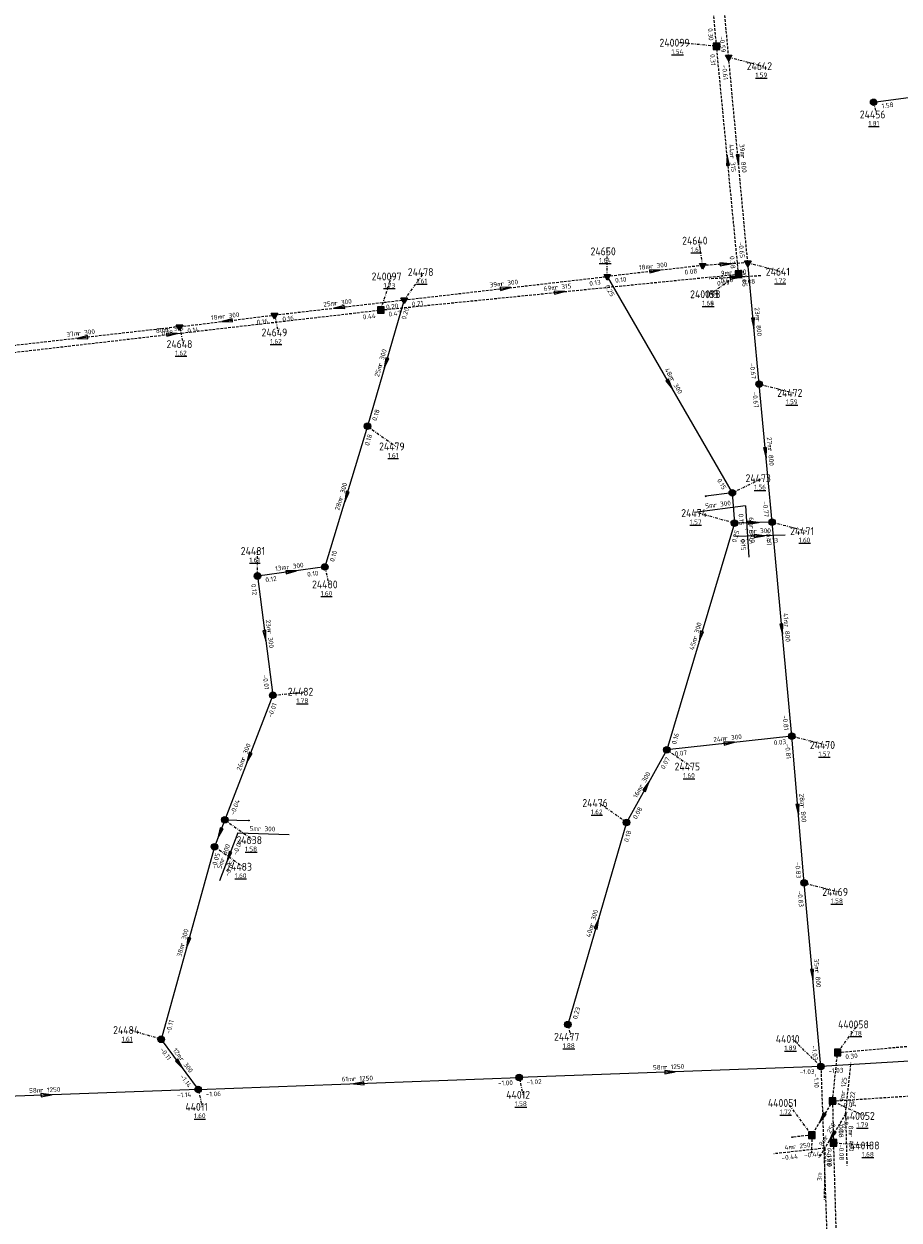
# Model space of a CAD drawing. Extents: x 188323 to 208361, y 565368 to 574910.
# Tile 201 of 256: x 203455 to 203622, y 569151 to 569380. Entities that reach past the tile are written whole.
import ezdxf

# ---------------------------------------------------------------- set-up
doc = ezdxf.new("R2010")
doc.units = 0
doc.linetypes.add('DASHDOT', pattern=[1, 0.5, -0.25, 0, -0.25])
doc.linetypes.add('DASHED', pattern=[0.75, 0.5, -0.25])
doc.layers.get('0').update_dxf_attribs({"linetype": 'CONTINUOUS'})
for name, color, linetype in [('RIO-AFM', 7, 'CONTINUOUS'), ('RIO-BOK', 7, 'CONTINUOUS'), ('RIO-DET', 7, 'CONTINUOUS'), ('RIO-KNP', 7, 'CONTINUOUS'), ('RIO-KNR', 7, 'CONTINUOUS'), ('RIO-LAG_0B', 7, 'CONTINUOUS'), ('RIO-LAG_1B', 7, 'DASHED'), ('RIO-LAG_2B', 7, 'DASHED'), ('RIO-LEN', 7, 'CONTINUOUS'), ('RIO-MVD', 1, 'CONTINUOUS'), ('RIO-VRB', 6, 'DASHDOT'), ('RIO-VRH', 7, 'CONTINUOUS')]:
    doc.layers.add(name, color=color, linetype=linetype)
doc.styles.add('RIO-TXT', font='isocp.shx')

# ---------------------------------------------------------------- blocks, each defined once
blk = doc.blocks.new('L_VHR')
blk.add_lwpolyline([(-0.5, 0), (0.5, 0), (-0.5, 0.15), (-0.5, -0.15), (0.5, 0)])
blk = doc.blocks.new('K_IPR')
blk.add_lwpolyline([(-0.5, -0.5), (0.5, -0.5), (0.5, 0.5), (-0.5, 0.5)], close=True)
blk.add_solid([(-0.5, 0.5), (0.5, 0.5), (-0.5, -0.5), (0.5, -0.5)])
at = {"style": 'RIO-TXT', "flags": 1}
blk.add_attdef('KNOOPNAAM', (2, 2), '', height=1, dxfattribs=at)
blk = doc.blocks.new('K_IPG')
blk.add_circle((0, 0), 0.5)
for points in [[(0, 0), (-0.5, 0), (-0.433013, 0.25)], [(0, 0), (-0.433013, -0.25), (-0.5, 0)], [(0, 0), (-0.433013, 0.25), (-0.25, 0.433013)], [(0, 0), (-0.25, -0.433013), (-0.433013, -0.25)], [(0, 0), (-0.25, 0.433013), (0, 0.5)], [(0, 0), (0, -0.5), (-0.25, -0.433013)], [(0, 0), (0, 0.5), (0.25, 0.433013)], [(0, 0), (0.25, 0.433013), (0.433013, 0.25)], [(0, 0), (0.433013, 0.25), (0.5, 0)], [(0, 0), (0.5, 0), (0.433013, -0.25)], [(0, 0), (0.433013, -0.25), (0.25, -0.433013)], [(0, 0), (0.25, -0.433013), (0, -0.5)]]:
    blk.add_solid(points)
at = {"style": 'RIO-TXT', "flags": 1}
blk.add_attdef('KNOOPNAAM', (2, 2), '', height=1, dxfattribs=at)
blk = doc.blocks.new('K_IPD')
blk.add_lwpolyline([(-0.496027, 0.307994), (0.503973, 0.307994), (0.003973, -0.558031)], close=True)
blk.add_solid([(-0.496027, 0.307994), (0.503973, 0.307994), (0.003973, -0.558031)])
at = {"style": 'RIO-TXT', "flags": 1}
blk.add_attdef('KNOOPNAAM', (2, 2), '', height=1, dxfattribs=at)
blk = doc.blocks.new('K_FIC')
blk.add_circle((0, 0), 0.0625)
at = {"style": 'RIO-TXT', "flags": 1}
blk.add_attdef('KNOOPNAAM', (2, 2), '', height=1, dxfattribs=at)
blk = doc.blocks.new('275_02______24471_____24474_')
at = {"layer": 'RIO-LAG_0B'}
blk.add_line((0, 0), (-9.818, -0.263), dxfattribs=at)
at = {"layer": 'RIO-VRH', "xscale": 2, "yscale": 2, "zscale": 2, "rotation": 361.5157}
blk.add_blockref('L_VHR', (-4.909, -0.1315), dxfattribs=at)
at = {"layer": 'RIO-AFM', "style": 'RIO-TXT'}
blk.add_text('r 300', height=0.9, rotation=361.5157, dxfattribs=at).set_placement((-6.0024, 0.3406))
at = {"layer": 'RIO-BOK', "style": 'RIO-TXT'}
for s, p in [('0.15', (-8.3808, -1.6246)), ('0.13', (-3.5216, -1.4929))]:
    blk.add_text(s, height=0.9, rotation=361.5157, dxfattribs=at).set_placement(p)
at = {"layer": 'RIO-LEN', "style": 'RIO-TXT'}
blk.add_text('7m', height=0.9, rotation=361.5157, dxfattribs=at).set_placement((-7.6218, 0.2967))
blk = doc.blocks.new('276_02______24473_____24474_')
at = {"layer": 'RIO-LAG_0B'}
blk.add_line((0, 0), (0.681, -9.798), dxfattribs=at)
at = {"layer": 'RIO-AFM', "style": 'RIO-TXT'}
blk.add_text('r 300', height=0.9, rotation=273.9539, dxfattribs=at).set_placement((0.7648, -3.7866))
at = {"layer": 'RIO-BOK', "style": 'RIO-TXT'}
for p in [(-1.2994, -1.4936), (-0.9619, -6.3429)]:
    blk.add_text('0.15', height=0.9, rotation=273.9539, dxfattribs=at).set_placement(p)
at = {"layer": 'RIO-LEN', "style": 'RIO-TXT'}
blk.add_text('6m', height=0.9, rotation=273.9539, dxfattribs=at).set_placement((0.6523, -2.1705))
blk = doc.blocks.new('277_02______24473_____24608_')
at = {"layer": 'RIO-LAG_0B'}
blk.add_line((0, 0), (-9.742, -1.248), dxfattribs=at)
at = {"layer": 'RIO-AFM', "style": 'RIO-TXT'}
blk.add_text('r 300', height=0.9, rotation=367.2766, dxfattribs=at).set_placement((-6.0062, -0.2644))
at = {"layer": 'RIO-LEN', "style": 'RIO-TXT'}
blk.add_text('5m', height=0.9, rotation=367.2766, dxfattribs=at).set_placement((-7.6131, -0.4707))
blk = doc.blocks.new('278_02______24638_____24483_')
at = {"layer": 'RIO-LAG_0B'}
blk.add_line((0, 0), (-3.527, -9.167), dxfattribs=at)
at = {"layer": 'RIO-VRH', "xscale": 2, "yscale": 2, "zscale": 2, "rotation": 248.9329}
blk.add_blockref('L_VHR', (-1.7635, -4.5835), dxfattribs=at)
at = {"layer": 'RIO-AFM', "style": 'RIO-TXT'}
blk.add_text('r 300', height=0.9, rotation=428.9329, dxfattribs=at).set_placement((-2.6193, -5.4116))
at = {"layer": 'RIO-BOK', "style": 'RIO-TXT'}
for s, p in [('-0.04', (-0.1675, -4.3284)), ('-0.05', (-1.718, -8.3627))]:
    blk.add_text(s, height=0.9, rotation=428.9329, dxfattribs=at).set_placement(p)
at = {"layer": 'RIO-LEN', "style": 'RIO-TXT'}
blk.add_text('5m', height=0.9, rotation=428.9329, dxfattribs=at).set_placement((-3.2005, -6.9237))
blk = doc.blocks.new('284_02______24638_____24639_')
at = {"layer": 'RIO-LAG_0B'}
blk.add_line((0, 0), (9.816, -0.295), dxfattribs=at)
at = {"layer": 'RIO-AFM', "style": 'RIO-TXT'}
blk.add_text('r 300', height=0.9, rotation=358.2455, dxfattribs=at).set_placement((3.8434, 0.3849))
at = {"layer": 'RIO-LEN', "style": 'RIO-TXT'}
blk.add_text('5m', height=0.9, rotation=358.2455, dxfattribs=at).set_placement((2.2241, 0.4335))
blk = doc.blocks.new('285_02______24641_____24640_')
at = {"layer": 'RIO-LAG_2B'}
blk.add_line((0, 0), (-9.805, -0.572), dxfattribs=at)
at = {"layer": 'RIO-VRH', "xscale": 2, "yscale": 2, "zscale": 2, "rotation": 363.3194}
blk.add_blockref('L_VHR', (-4.9025, -0.286), dxfattribs=at)
at = {"layer": 'RIO-AFM', "style": 'RIO-TXT'}
blk.add_text('r 300', height=0.9, rotation=363.3194, dxfattribs=at).set_placement((-6.0103, 0.1514))
at = {"layer": 'RIO-BOK', "style": 'RIO-TXT'}
for s, p in [('0.09', (-8.3257, -1.8877)), ('0.08', (-3.473, -1.6031))]:
    blk.add_text(s, height=0.9, rotation=363.3194, dxfattribs=at).set_placement(p)
at = {"layer": 'RIO-LEN', "style": 'RIO-TXT'}
blk.add_text('9m', height=0.9, rotation=363.3194, dxfattribs=at).set_placement((-7.6275, 0.0566))
blk = doc.blocks.new('860_04______440052____440051_')
at = {"layer": 'RIO-LAG_1B'}
blk.add_line((0, 0), (-5.119, -8.382), dxfattribs=at)
at = {"layer": 'RIO-VRH', "xscale": 2, "yscale": 2, "zscale": 2, "rotation": 238.5645}
blk.add_blockref('L_VHR', (-2.5595, -4.191), dxfattribs=at)
at = {"layer": 'RIO-AFM', "style": 'RIO-TXT'}
blk.add_text('r 250', height=0.9, rotation=418.5645, dxfattribs=at).set_placement((-3.5504, -4.8517))
at = {"layer": 'RIO-BOK', "style": 'RIO-TXT'}
for s, p in [('-0.06', (-0.9439, -4.2279)), ('-0.08', (-3.1948, -7.9164))]:
    blk.add_text(s, height=0.9, rotation=418.5645, dxfattribs=at).set_placement(p)
at = {"layer": 'RIO-LEN', "style": 'RIO-TXT'}
blk.add_text('8m', height=0.9, rotation=418.5645, dxfattribs=at).set_placement((-4.3943, -6.2346))
blk = doc.blocks.new('861_04______440051____440189_')
at = {"layer": 'RIO-LAG_1B'}
blk.add_line((0, 0), (-9.763, -1.074), dxfattribs=at)
at = {"layer": 'RIO-AFM', "style": 'RIO-TXT'}
blk.add_text('r 250', height=0.9, rotation=366.2555, dxfattribs=at).set_placement((-6.0103, -0.1572))
at = {"layer": 'RIO-BOK', "style": 'RIO-TXT'}
for p in [(-8.2182, -2.3121), (-3.9232, -1.8386)]:
    blk.add_text('-0.44', height=0.9, rotation=366.2555, dxfattribs=at).set_placement(p)
at = {"layer": 'RIO-LEN', "style": 'RIO-TXT'}
blk.add_text('4m', height=0.9, rotation=366.2555, dxfattribs=at).set_placement((-7.6205, -0.3347))
blk = doc.blocks.new('862_04______440051____440190_')
at = {"layer": 'RIO-LAG_1B'}
blk.add_line((0, 0), (-0.114, -9.821), dxfattribs=at)
at = {"layer": 'RIO-BOK', "style": 'RIO-TXT'}
blk.add_text('0.61', height=0.9, rotation=449.313, dxfattribs=at).set_placement((1.356, -3.5763))
at = {"layer": 'RIO-LEN', "style": 'RIO-TXT'}
blk.add_text('3m', height=0.9, rotation=449.313, dxfattribs=at).set_placement((-0.5741, -6.255))
blk = doc.blocks.new('863_04______440052____440058_')
at = {"layer": 'RIO-LAG_1B'}
blk.add_line((0, 0), (1.029, 9.766), dxfattribs=at)
at = {"layer": 'RIO-AFM', "style": 'RIO-TXT'}
blk.add_text('r 125', height=0.9, rotation=83.9761, dxfattribs=at).set_placement((-0.0959, 3.8614))
at = {"layer": 'RIO-BOK', "style": 'RIO-TXT'}
blk.add_text('-0.22', height=0.9, rotation=83.9761, dxfattribs=at).set_placement((1.539, 1.2454))
at = {"layer": 'RIO-LEN', "style": 'RIO-TXT'}
blk.add_text('9m', height=0.9, rotation=83.9761, dxfattribs=at).set_placement((-0.2656, 2.2503))
blk = doc.blocks.new('864_04______440052____440188_')
at = {"layer": 'RIO-LAG_1B'}
blk.add_line((0, 0), (0.24, -9.819), dxfattribs=at)
at = {"layer": 'RIO-AFM', "style": 'RIO-TXT'}
blk.add_text('r 400', height=0.9, rotation=271.378, dxfattribs=at).set_placement((0.5938, -3.8172))
at = {"layer": 'RIO-BOK', "style": 'RIO-TXT'}
for p in [(-1.3652, -1.4337), (-1.2593, -5.7534)]:
    blk.add_text('-0.08', height=0.9, rotation=271.378, dxfattribs=at).set_placement(p)
at = {"layer": 'RIO-LEN', "style": 'RIO-TXT'}
blk.add_text('8m', height=0.9, rotation=271.378, dxfattribs=at).set_placement((0.5541, -2.1977))

msp = doc.modelspace()

# ---------------------------------------------------------------- linework, layer by layer
at = {"layer": 'RIO-LAG_0B'}
for p, q in [((203616.992, 569364.992), (203651.392, 569369.792)), ((203595.104, 569311.168), (203592.944, 569334.336)), ((203566.112, 569331.712), (203590, 569290.368)), ((203527.296, 569327.232), (203520.304, 569303.104)), ((203597.584, 569284.8), (203595.104, 569311.168)), ((203520.304, 569303.104), (203512.192, 569276.224)), ((203590, 569290.368), (203584.912, 569289.728)), ((203590, 569290.368), (203590.4, 569284.608)), ((203590.4, 569284.608), (203577.504, 569241.28)), ((203597.584, 569284.8), (203590.4, 569284.608)), ((203601.344, 569243.904), (203597.584, 569284.8)), ((203512.192, 569276.224), (203499.296, 569274.496)), ((203499.296, 569274.496), (203502.208, 569251.712)), ((203502.208, 569251.712), (203493.056, 569227.904)), ((203601.344, 569243.904), (203577.504, 569241.28)), ((203603.712, 569215.872), (203601.344, 569243.904)), ((203577.504, 569241.28), (203569.792, 569227.392)), ((203493.056, 569227.904), (203491.104, 569222.784)), ((203493.056, 569227.904), (203497.632, 569227.776)), ((203569.792, 569227.392), (203558.592, 569188.8)), ((203491.104, 569222.784), (203480.896, 569185.984)), ((203606.912, 569180.8), (203603.712, 569215.872)), ((203480.896, 569185.984), (203488, 569176.384)), ((203662, 569184.128), (203606.912, 569180.8)), ((203606.912, 569180.8), (203549.296, 569178.688)), ((203488, 569176.384), (203549.296, 569178.688)), ((203488, 569176.384), (203429.904, 569174.272))]:
    msp.add_line(p, q, dxfattribs=at)
at = {"layer": 'RIO-LAG_1B'}
for p, q in [((203586.992, 569375.68), (203583.232, 569417.792)), ((203591.184, 569332.16), (203586.992, 569375.68)), ((203522.848, 569325.312), (203591.184, 569332.16)), ((203443.056, 569316.096), (203522.848, 569325.312)), ((203610.112, 569183.488), (203669.84, 569188.672)), ((203609.136, 569174.208), (203610.112, 569183.488)), ((203609.136, 569174.208), (203670.448, 569178.24)), ((203609.136, 569174.208), (203605.168, 569167.68)), ((203609.136, 569174.208), (203609.312, 569166.208)), ((203605.168, 569167.68), (203601.424, 569167.296)), ((203605.168, 569167.68), (203605.136, 569164.352)), ((203609.312, 569166.208), (203611.056, 569102.72))]:
    msp.add_line(p, q, dxfattribs=at)
at = {"layer": 'RIO-LAG_2B'}
for p, q in [((203589.296, 569373.632), (203584.544, 569426.816)), ((203592.944, 569334.336), (203589.296, 569373.632)), ((203584.32, 569333.824), (203566.112, 569331.712)), ((203592.944, 569334.336), (203584.32, 569333.824)), ((203527.296, 569327.232), (203566.112, 569331.712)), ((203502.56, 569324.352), (203527.296, 569327.232)), ((203484.416, 569322.112), (203502.56, 569324.352)), ((203484.416, 569322.112), (203447.36, 569317.888)), ((203606.912, 569180.8), (203609.744, 569100.672))]:
    msp.add_line(p, q, dxfattribs=at)
at = {"layer": 'RIO-VRB'}
for p, q in [((203586.99, 569375.68), (203579.915, 569376.3778)), ((203589.29, 569373.62), (203595.9382, 569371.9)), ((203617, 569365), (203617.5335, 569362.6716)), ((203584.32, 569333.85), (203583.6117, 569338.563)), ((203566.11, 569331.74), (203566.1094, 569336.515)), ((203592.94, 569334.35), (203599.5882, 569332.63)), ((203522.85, 569325.31), (203524.9271, 569331.7189)), ((203527.3, 569327.2), (203531.2045, 569332.5541)), ((203591.19, 569332.17), (203585.772, 569328.3202)), ((203591.19, 569332.17), (203585.772, 569328.3202)), ((203502.56, 569324.34), (203503.2671, 569321.0268)), ((203484.41, 569322.11), (203485.1171, 569318.7968)), ((203595.11, 569311.19), (203601.7582, 569309.47)), ((203520.3, 569303.1), (203525.7194, 569299.2519)), ((203590, 569290.4), (203595.7086, 569293.178)), ((203590.4, 569284.6), (203583.4321, 569286.5265)), ((203597.58, 569284.79), (203604.2282, 569283.07)), ((203499.3, 569274.5), (203499.2994, 569279.275)), ((203512.2, 569276.2), (203512.9071, 569272.8868)), ((203502.2, 569251.7), (203508.275, 569252.4)), ((203601.35, 569243.93), (203607.9982, 569242.21)), ((203577.5, 569241.3), (203582.1534, 569238.0947)), ((203569.8, 569227.4), (203564.5381, 569231.1361)), ((203493.06, 569227.89), (203498.4794, 569224.0419)), ((203491.1, 569222.8), (203496.5194, 569218.9519)), ((203603.72, 569215.86), (203610.3682, 569214.14)), ((203480.9, 569186), (203474.917, 569187.7531)), ((203558.6, 569188.8), (203559.1335, 569186.4716)), ((203610.11, 569183.49), (203614.0145, 569188.8441)), ((203606.91, 569180.81), (203601.4891, 569186.0564)), ((203549.3, 569178.7), (203550.0071, 569175.3868)), ((203488, 569176.4), (203488.7071, 569173.0868)), ((203605.17, 569167.71), (203600.621, 569173.8287)), ((203609.13, 569174.19), (203615.2569, 569171.3522)), ((203609.32, 569166.24), (203616.2875, 569165.7113))]:
    msp.add_line(p, q, dxfattribs=at)

# ---------------------------------------------------------------- block references
at = {"layer": 'RIO-DET'}
for name, p in [('285_02______24641_____24640_', (203595.44, 569331.84)), ('277_02______24473_____24608_', (203592.496, 569287.872)), ('276_02______24473_____24474_', (203592.496, 569287.872)), ('275_02______24471_____24474_', (203600.08, 569282.304)), ('284_02______24638_____24639_', (203495.552, 569225.408)), ('278_02______24638_____24483_', (203495.552, 569225.408)), ('863_04______440052____440058_', (203611.632, 569171.712)), ('860_04______440052____440051_', (203611.632, 569171.712)), ('864_04______440052____440188_', (203611.632, 569171.712)), ('861_04______440051____440189_', (203607.664, 569165.184)), ('862_04______440051____440190_', (203607.664, 569165.184))]:
    msp.add_blockref(name, p, dxfattribs=at)
at = {"layer": 'RIO-KNP', "xscale": 1.25, "yscale": 1.25, "zscale": 1.25}
for name, p in [('K_IPR', (203586.992, 569375.68)), ('K_IPD', (203589.296, 569373.632)), ('K_IPG', (203616.992, 569364.992)), ('K_IPD', (203584.32, 569333.824)), ('K_IPD', (203592.944, 569334.336)), ('K_IPD', (203566.112, 569331.712)), ('K_IPR', (203591.184, 569332.16)), ('K_IPR', (203591.184, 569332.16)), ('K_IPD', (203527.296, 569327.232)), ('K_IPD', (203502.56, 569324.352)), ('K_IPR', (203522.848, 569325.312)), ('K_IPD', (203484.416, 569322.112)), ('K_IPG', (203595.104, 569311.168)), ('K_IPG', (203520.304, 569303.104)), ('K_IPG', (203590, 569290.368)), ('K_FIC', (203584.912, 569289.728)), ('K_IPG', (203597.584, 569284.8)), ('K_IPG', (203590.4, 569284.608)), ('K_IPG', (203512.192, 569276.224)), ('K_IPG', (203499.296, 569274.496)), ('K_IPG', (203502.208, 569251.712)), ('K_IPG', (203601.344, 569243.904)), ('K_IPG', (203577.504, 569241.28)), ('K_IPG', (203493.056, 569227.904)), ('K_FIC', (203497.632, 569227.776)), ('K_IPG', (203569.792, 569227.392)), ('K_IPG', (203491.104, 569222.784)), ('K_IPG', (203603.712, 569215.872)), ('K_IPG', (203558.592, 569188.8)), ('K_IPG', (203480.896, 569185.984)), ('K_IPR', (203610.112, 569183.488)), ('K_IPG', (203606.912, 569180.8)), ('K_IPG', (203549.296, 569178.688)), ('K_IPG', (203488, 569176.384)), ('K_IPR', (203609.136, 569174.208)), ('K_FIC', (203601.424, 569167.296)), ('K_IPR', (203605.168, 569167.68)), ('K_IPR', (203609.312, 569166.208)), ('K_FIC', (203605.136, 569164.352))]:
    msp.add_blockref(name, p, dxfattribs=at)
at = {"layer": 'RIO-VRH', "xscale": 2, "yscale": 2, "zscale": 2}
for p, rotation in [((203589.09, 569353.925), 95.5222), ((203591.115, 569353.985), 275.3187), ((203588.63, 569334.1), 363.3194), ((203575.215, 569332.795), 366.6088), ((203546.705, 569329.47), 6.6715), ((203557.02, 569328.74), 5.7316), ((203514.93, 569325.77), 186.5936), ((203493.485, 569323.225), 187.0038), ((203594.025, 569322.77), 275.3613), ((203465.885, 569320), 186.4973), ((203482.95, 569320.71), 6.5758), ((203523.8, 569315.15), 253.7963), ((203578.055, 569311.07), 300.0293), ((203596.345, 569297.99), 275.3536), ((203516.25, 569289.65), 253.2348), ((203593.99, 569284.695), 361.5157), ((203505.75, 569275.35), 367.5066), ((203599.465, 569264.36), 275.2801), ((203500.75, 569263.1), 277.257), ((203583.95, 569262.95), 253.4027), ((203589.425, 569242.615), 366.2921), ((203497.63, 569239.795), 248.9926), ((203573.65, 569234.35), 421.0093), ((203602.535, 569229.895), 274.8347), ((203492.08, 569225.345), 248.9329), ((203564.2, 569208.1), 433.8122), ((203486, 569204.4), 254.5005), ((203605.315, 569198.335), 275.2089), ((203484.45, 569181.2), 306.4914), ((203578.105, 569179.755), 362.0974), ((203458.95, 569175.35), 362.0698), ((203518.65, 569177.55), 182.1485), ((203607.15, 569170.95), 238.5645)]:
    msp.add_blockref('L_VHR', p, dxfattribs=dict(at, rotation=rotation))

# ---------------------------------------------------------------- texts
at = {"layer": 'RIO-AFM', "style": 'RIO-TXT'}
for s, rotation, p in [('r 315', 275.5222, (203589.5231, 569354.7809)), ('r 800', 275.3187, (203591.5498, 569354.8393)), ('r 300', 366.6088, (203574.3516, 569333.2036)), ('r 300', 6.6715, (203545.8422, 569329.8725)), ('r 315', 5.7316, (203556.164, 569329.1566)), ('r 300', 6.5936, (203514.0676, 569326.1736)), ('r 300', 7.0038, (203492.6199, 569323.6225)), ('r 315', 6.5758, (203482.0879, 569321.1139)), ('r 800', 275.3613, (203594.454, 569323.6242)), ('r 300', 366.4973, (203465.0218, 569320.4163)), ('r 300', 433.7963, (203523.0867, 569314.5134)), ('r 300', 300.0293, (203578.095, 569312.0292)), ('r 800', 275.3536, (203596.7752, 569298.8442)), ('r 300', 433.2348, (203515.5296, 569289.0207)), ('r 300', 367.5066, (203504.8806, 569275.7434)), ('r 300', 433.4027, (203583.2261, 569262.3198)), ('r 800', 275.2801, (203599.9009, 569265.2142)), ('r 300', 277.257, (203501.1504, 569263.968)), ('r 300', 366.2921, (203588.5638, 569243.0302)), ('r 300', 428.9926, (203496.8658, 569239.2205)), ('r 300', 421.0093, (203572.816, 569233.8856)), ('r 800', 274.8347, (203602.9734, 569230.7456)), ('r 300', 433.8122, (203563.4823, 569207.4646)), ('r 300', 434.5005, (203485.2905, 569203.7556)), ('r 800', 275.2089, (203605.7501, 569199.1886)), ('r 300', 306.4914, (203484.3728, 569182.1508)), ('r 1250', 362.0974, (203577.0062, 569180.2327)), ('r 1250', 2.1485, (203517.552, 569178.0092)), ('r 1250', 362.0698, (203457.8513, 569175.8284))]:
    msp.add_text(s, height=0.9, rotation=rotation, dxfattribs=at).set_placement(p)
at = {"layer": 'RIO-BOK', "style": 'RIO-TXT'}
for s, rotation, p in [('0.30', 275.0975, (203585.3042, 569379.1039)), ('-0.59', 275.1136, (203587.5618, 569377.582)), ('0.31', 275.5222, (203585.7319, 569374.1514)), ('-0.61', 275.3187, (203588.0265, 569372.0959)), ('1.58', 7.9427, (203618.5798, 569363.8069)), ('-0.65', 275.3187, (203591.1889, 569338.3045)), ('0.38', 275.5222, (203589.4798, 569335.581)), ('0.13', 6.6715, (203562.7359, 569329.9358)), ('0.10', 366.6088, (203567.6624, 569330.5114)), ('0.08', 366.6088, (203580.9436, 569332.0588)), ('0.40', 5.7316, (203587.787, 569330.4214)), ('-0.65', 275.3613, (203591.6777, 569332.8249)), ('0.25', 300.0293, (203565.5994, 569329.8272)), ('0.20', 6.5936, (203523.9233, 569325.4003)), ('0.21', 6.6715, (203528.853, 569325.9721)), ('0.16', 6.5936, (203504.1113, 569323.11)), ('0.44', 6.5758, (203519.473, 569323.5114)), ('0.47', 5.7316, (203524.3826, 569324.0568)), ('0.20', 433.7963, (203527.6385, 569323.3952)), ('0.14', 7.0038, (203485.9701, 569320.8911)), ('0.16', 7.0038, (203499.1966, 569322.5162)), ('0.18', 366.4973, (203481.029, 569320.3374)), ('-0.67', 275.3613, (203593.3457, 569315.1424)), ('-0.67', 275.3536, (203593.8474, 569309.6651)), ('0.18', 433.7963, (203522.0343, 569304.0548)), ('0.18', 433.2348, (203520.5994, 569299.2926)), ('0.15', 300.0293, (203587.0309, 569292.7957)), ('-0.77', 275.3536, (203595.8183, 569288.7427)), ('0.25', 433.4027, (203590.7, 569280.7959)), ('-0.77', 275.2801, (203596.3155, 569283.2667)), ('0.10', 433.2348, (203513.9435, 569277.1378)), ('0.12', 367.5066, (203500.8715, 569273.2959)), ('0.10', 367.5066, (203508.8528, 569274.3528)), ('0.12', 277.257, (203498.0888, 569272.934)), ('-0.01', 277.257, (203500.3057, 569255.5921)), ('-0.01', 428.9926, (203502.0252, 569247.3761)), ('-0.81', 275.2801, (203599.6026, 569247.8861)), ('0.16', 433.4027, (203579.2408, 569242.2429)), ('0.03', 366.2921, (203597.9636, 569242.1611)), ('-0.81', 274.8347, (203600.0737, 569242.4166)), ('0.07', 421.0093, (203576.9929, 569237.5116)), ('0.07', 366.2921, (203579.0456, 569240.0628)), ('-0.04', 428.9926, (203494.8681, 569228.6962)), ('0.08', 421.0093, (203571.7026, 569227.9473)), ('0.18', 433.8122, (203570.1304, 569223.598)), ('-0.05', 434.5005, (203491.3333, 569218.481)), ('-0.83', 274.8347, (203601.9952, 569219.8292)), ('-0.83', 275.2089, (203602.4536, 569214.3383)), ('0.23', 433.8122, (203560.334, 569189.7553)), ('-0.11', 434.5005, (203482.6224, 569186.9761)), ('-0.11', 306.4914, (203480.608, 569184.0419)), ('-1.03', 275.2089, (203605.1637, 569184.7682)), ('0.30', 4.937, (203611.6251, 569182.2157)), ('-1.03', 362.0974, (203602.8628, 569179.2948)), ('-1.03', 363.4173, (203608.3916, 569179.4969)), ('-1.14', 306.4914, (203484.4407, 569178.8666)), ('-1.00', 2.1485, (203545.255, 569177.1472)), ('-1.02', 362.0974, (203550.7509, 569177.3531)), ('-1.10', 272.039, (203605.5614, 569179.3607)), ('-1.14', 362.0698, (203483.9517, 569174.887)), ('-1.06', 2.1485, (203489.4513, 569175.0535)), ('-0.04', 3.8062, (203610.6196, 569172.886)), ('-0.08', 271.5788, (203607.9598, 569164.8015))]:
    msp.add_text(s, height=0.9, rotation=rotation, dxfattribs=at).set_placement(p)
at = {"layer": 'RIO-KNR', "style": 'RIO-TXT'}
for s, p in [('240099', (203576.09, 569375.6278)), ('24642', (203592.7507, 569371.15)), ('24456', (203614.346, 569361.9216)), ('24640', (203580.4242, 569337.813)), ('24650', (203562.9219, 569335.765)), ('24478', (203528.017, 569331.8041)), ('24641', (203596.4007, 569331.88)), ('240097', (203521.1021, 569330.9689)), ('240098', (203581.947, 569327.5702)), ('240103', (203581.947, 569327.5702)), ('24649', (203500.0796, 569320.2768)), ('24648', (203481.9296, 569318.0468)), ('24472', (203598.5707, 569308.72)), ('24479', (203522.5319, 569298.5019)), ('24473', (203592.5211, 569292.428)), ('24474', (203580.2446, 569285.7765)), ('24471', (203601.0407, 569282.32)), ('24481', (203496.1119, 569278.525)), ('24480', (203509.7196, 569272.1368)), ('24482', (203505.0875, 569251.65)), ('24470', (203604.8107, 569241.46)), ('24475', (203578.9659, 569237.3447)), ('24476', (203561.3506, 569230.3861)), ('24638', (203495.2919, 569223.2919)), ('24483', (203493.3319, 569218.2019)), ('24469', (203607.1807, 569213.39)), ('440058', (203610.1895, 569188.0941)), ('24484', (203471.7295, 569187.0031)), ('24477', (203555.946, 569185.7216)), ('44010', (203598.3016, 569185.3064)), ('44012', (203546.8196, 569174.6368)), ('44011', (203485.5196, 569172.3368)), ('440051', (203596.796, 569173.0787)), ('440052', (203611.4319, 569170.6022)), ('440188', (203612.4625, 569164.9613))]:
    msp.add_text(s, height=1.5, dxfattribs=at).set_placement(p)
at = {"layer": 'RIO-LEN', "style": 'RIO-TXT'}
for s, rotation, p in [('44m', 275.5222, (203589.3142, 569356.9308)), ('39m', 275.3187, (203591.3485, 569356.9899)), ('18m', 366.6088, (203572.2061, 569332.9537)), ('39m', 6.6715, (203543.6968, 569329.6215)), ('69m', 5.7316, (203554.0148, 569328.9408)), ('25m', 6.5936, (203511.9219, 569325.9256)), ('18m', 7.0038, (203490.476, 569323.3591)), ('23m', 275.3613, (203594.2512, 569325.7747)), ('80m', 6.5758, (203479.9421, 569320.8665)), ('37m', 366.4973, (203462.8759, 569320.1705)), ('25m', 433.7963, (203522.4855, 569312.4388)), ('48m', 300.0293, (203577.0131, 569313.8987)), ('27m', 275.3536, (203596.5726, 569300.9947)), ('28m', 433.2348, (203514.9081, 569286.9521)), ('13m', 367.5066, (203502.7393, 569275.4598)), ('41m', 275.2801, (203599.701, 569267.3649)), ('23m', 277.257, (203500.8765, 569266.1106)), ('45m', 433.4027, (203582.6107, 569260.2494)), ('24m', 366.2921, (203586.4169, 569242.7921)), ('26m', 428.9926, (203496.093, 569237.2034)), ('16m', 421.0093, (203571.7705, 569231.9955)), ('28m', 274.8347, (203602.7903, 569232.8978)), ('40m', 433.8122, (203562.8817, 569205.3898)), ('38m', 434.5005, (203484.7149, 569201.6737)), ('35m', 275.2089, (203605.5529, 569201.3396)), ('12m', 306.4914, (203483.0873, 569183.8866)), ('58m', 362.0974, (203574.8477, 569180.1523)), ('61m', 2.1485, (203515.3935, 569177.9282)), ('58m', 362.0698, (203455.6928, 569175.749))]:
    msp.add_text(s, height=0.9, rotation=rotation, dxfattribs=at).set_placement(p)
at = {"layer": 'RIO-MVD', "style": 'RIO-TXT'}
for s, p in [('%%U1.54', (203578.385, 569374.2278)), ('%%U1.59', (203594.4082, 569369.75)), ('%%U1.81', (203616.0035, 569360.5216)), ('%%U1.61', (203582.0817, 569336.413)), ('%%U1.64', (203564.5794, 569334.365)), ('%%U1.61', (203529.6745, 569330.4041)), ('%%U1.72', (203598.0582, 569330.48)), ('%%U1.73', (203523.3971, 569329.5689)), ('%%U1.69', (203584.242, 569326.1702)), ('%%U1.68', (203584.242, 569326.1702)), ('%%U1.62', (203501.7371, 569318.8768)), ('%%U1.62', (203483.5871, 569316.6468)), ('%%U1.59', (203600.2282, 569307.32)), ('%%U1.61', (203524.1894, 569297.1019)), ('%%U1.56', (203594.1786, 569291.028)), ('%%U1.57', (203581.9021, 569284.3765)), ('%%U1.60', (203602.6982, 569280.92)), ('%%U1.61', (203497.7694, 569277.125)), ('%%U1.60', (203511.3771, 569270.7368)), ('%%U1.78', (203506.745, 569250.25)), ('%%U1.57', (203606.4682, 569240.06)), ('%%U1.60', (203580.6234, 569235.9447)), ('%%U1.62', (203563.0081, 569228.9861)), ('%%U1.58', (203496.9494, 569221.8919)), ('%%U1.60', (203494.9894, 569216.8019)), ('%%U1.58', (203608.8382, 569211.99)), ('%%U1.78', (203612.4845, 569186.6941)), ('%%U1.61', (203473.387, 569185.6031)), ('%%U1.88', (203557.6035, 569184.3216)), ('%%U1.89', (203599.9591, 569183.9064)), ('%%U1.58', (203548.4771, 569173.2368)), ('%%U1.60', (203487.1771, 569170.9368)), ('%%U1.72', (203599.091, 569171.6787)), ('%%U1.79', (203613.7269, 569169.2022)), ('%%U1.68', (203614.7575, 569163.5613))]:
    msp.add_text(s, height=0.9, dxfattribs=at).set_placement(p)

doc.saveas('drawing.dxf')
